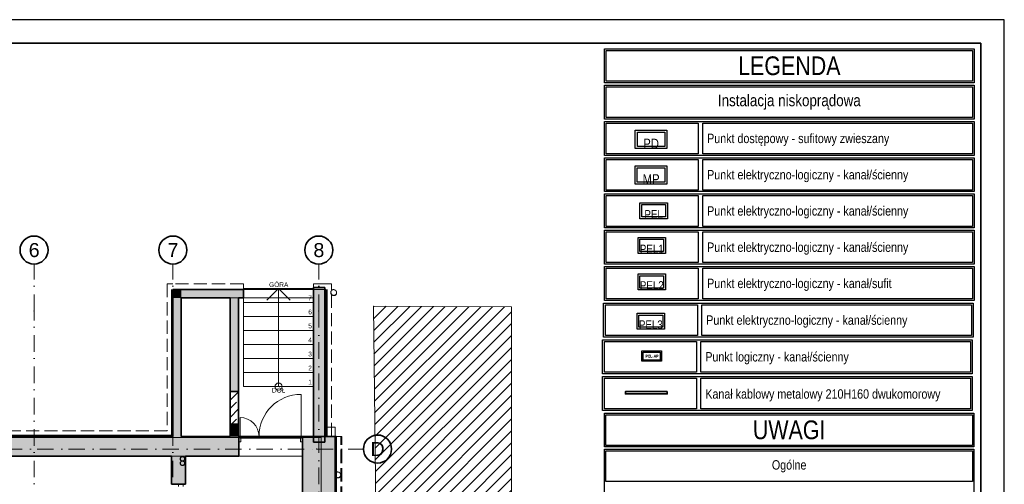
# Model space of a CAD drawing. Header units: millimetres. Extents: x 82175 to 237000, y 24756 to 471700.
# Tile 256 of 256: x 116113 to 137175, y 461255 to 471192. Entities that reach past the tile are written whole.
import ezdxf

# ---------------------------------------------------------------- set-up
doc = ezdxf.new("R2010")
doc.units = ezdxf.units.MM
for name, pattern in [('Krawędzie ukryte', [3.912222, 2.822222, -1.09]), ('Kropki i Kreski', [6.702778, 3.527778, -1.763889, 0, -1.411111]), ('Przerywana', [5.644444, 2.822222, -2.822222])]:
    doc.linetypes.add(name, pattern=pattern)
for name, color, linetype, lineweight in [('!! kanał podpoaraperowy z gniazdami', 6, 'Continuous', 35), ('#EL-IT', 4, 'Continuous', 35), ('CP_FRREF', 251, 'Continuous', 35), ('gniazdo', 1, 'Continuous', 30), ('\xa0♦EL - Gniazda', 1, 'Continuous', 35), ('\xa0♦IT - PEL', 8, 'Continuous', 35)]:
    doc.layers.add(name, color=color, linetype=linetype, lineweight=lineweight)
for name, color, linetype in [('#EL - PELAP', 196, 'Continuous'), ('#EL - Teletechnika', 3, 'Continuous'), ('- A - ocieplenie', 8, 'Continuous'), ('CP_LINENORM', 253, 'Continuous'), ('Drzwi Archicad', 8, 'Continuous'), ('Instalacje - Wod_Kan', 8, 'Continuous'), ('Konstrukcja - Siatka mod', 8, 'Continuous'), ('Konstrukcja - Stropy', 8, 'Continuous'), ('Konstrukcja - Ściany nośne wew..P', 8, 'Continuous'), ('Konstrukcja - Ściany zewnętrzne', 8, 'Continuous'), ('Okna Archicada', 8, 'Continuous'), ('PIONY INST', 8, 'Continuous'), ('stokrotka opisy', 8, 'Continuous'), ('Wykończenie - Podłogi', 8, 'Continuous')]:
    doc.layers.add(name, color=color, linetype=linetype)
doc.layers.get('gniazdo').off()
doc.styles.add('GENERATED_STYLE_1', font='ARIALN.TTF')
doc.styles.get("Standard").update_dxf_attribs({"font": 'arial.ttf'})
doc.styles.add('STYL_AUTOMATYCZNY_1', font='arial.ttf')
pattern_1 = [(0, (-135208.59, 738186.62), (0, 200), []), (60, (-135208.59, 738186.62), (-173.20508, 100), []), (120, (-135208.59, 738186.62), (173.20508, 100), [])]

# ---------------------------------------------------------------- blocks, each defined once
blk = doc.blocks.new('pd')
at = {"layer": '#EL - Teletechnika', "color": 1, "lineweight": 30}
blk.add_lwpolyline([(340, 0), (-340, 0), (-340, 394), (340, 394)], close=True, dxfattribs=at)
at = {"layer": '#EL - Teletechnika', "color": 7, "lineweight": 30}
blk.add_lwpolyline([(294, 46), (-294, 46), (-294, 349), (294, 349)], close=True, dxfattribs=at)
at = {"layer": '#EL - Teletechnika', "color": 1, "insert": (0, 108), "char_height": 24.05, "attachment_point": 5, "line_spacing_factor": 0.4}
blk.add_mtext('\\fArial Narrow|b0|i0;{\\H8.7679950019x;\\A1;PD}\\A1;\\fTahoma|b1|i0|c238;\\P', dxfattribs=at)
blk = doc.blocks.new('MP')
at = {"layer": '#EL - Teletechnika', "color": 1, "lineweight": 30}
blk.add_lwpolyline([(229988, 3580), (229400, 3580), (229400, 3921), (229988, 3921)], close=True, dxfattribs=at)
at = {"layer": '#EL - Teletechnika', "color": 7, "lineweight": 30}
blk.add_lwpolyline([(229949, 3619), (229439, 3619), (229439, 3882), (229949, 3882)], close=True, dxfattribs=at)
at = {"layer": '#EL - Teletechnika', "color": 1, "insert": (229694, 3674), "char_height": 20.79, "attachment_point": 5, "line_spacing_factor": 0.4}
blk.add_mtext('\\fArial Narrow|b0|i0;{\\H8.7679950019x;\\A1;MP}\\A1;\\fTahoma|b1|i0|c238;\\P', dxfattribs=at)
blk = doc.blocks.new('PEL2')
at = {"layer": '#EL - Teletechnika', "color": 1, "lineweight": 30}
blk.add_lwpolyline([(-17799.592, 399.8), (-17800.18, 399.8), (-17800.18, 400.141), (-17799.592, 400.141)], close=True, dxfattribs=at)
at = {"layer": '#EL - Teletechnika', "color": 7, "lineweight": 30}
blk.add_lwpolyline([(-17799.631, 399.839), (-17800.141, 399.839), (-17800.141, 400.102), (-17799.631, 400.102)], close=True, dxfattribs=at)
at = {"layer": '#EL - Teletechnika', "color": 1, "insert": (-17799.886, 399.894), "char_height": 0.02079, "attachment_point": 5, "line_spacing_factor": 0.4}
blk.add_mtext('\\fArial Narrow|b0|i0;{\\H8.7679950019x;\\A1;PEL}\\A1;\\fTahoma|b1|i0|c238;\\P', dxfattribs=at)
blk = doc.blocks.new('sdf')
at = {"layer": '#EL - Teletechnika', "color": 1, "lineweight": 30}
blk.add_lwpolyline([(294, 0), (-294, 0), (-294, 341), (294, 341)], close=True, dxfattribs=at)
at = {"layer": '#EL - Teletechnika', "color": 7, "lineweight": 30}
blk.add_lwpolyline([(255, 39), (-255, 39), (-255, 302), (255, 302)], close=True, dxfattribs=at)
at = {"layer": '#EL - Teletechnika', "color": 1, "insert": (0, 94), "char_height": 20.79, "attachment_point": 5, "line_spacing_factor": 0.4}
blk.add_mtext('\\fArial Narrow|b0|i0;{\\H8.7679950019x;\\A1;PEL1}\\A1;\\fTahoma|b1|i0|c238;\\P', dxfattribs=at)
blk = doc.blocks.new('dws')
at = {"layer": '#EL - Teletechnika', "color": 1, "lineweight": 30}
blk.add_lwpolyline([(294, 0), (-294, 0), (-294, 341), (294, 341)], close=True, dxfattribs=at)
at = {"layer": '#EL - Teletechnika', "color": 7, "lineweight": 30}
blk.add_lwpolyline([(255, 39), (-255, 39), (-255, 302), (255, 302)], close=True, dxfattribs=at)
at = {"layer": '#EL - Teletechnika', "color": 1, "insert": (0, 94), "char_height": 20.79, "attachment_point": 5, "line_spacing_factor": 0.4}
blk.add_mtext('\\fArial Narrow|b0|i0;{\\H8.7679950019x;\\A1;PEL2}\\A1;\\fTahoma|b1|i0|c238;\\P', dxfattribs=at)
blk = doc.blocks.new('pel3')
at = {"layer": '#EL - Teletechnika', "color": 1, "lineweight": 30}
blk.add_lwpolyline([(294, 0), (-294, 0), (-294, 341), (294, 341)], close=True, dxfattribs=at)
at = {"layer": '#EL - Teletechnika', "color": 7, "lineweight": 30}
blk.add_lwpolyline([(255, 39), (-255, 39), (-255, 302), (255, 302)], close=True, dxfattribs=at)
at = {"layer": '#EL - Teletechnika', "color": 1, "insert": (0, 94), "char_height": 20.79, "attachment_point": 5, "line_spacing_factor": 0.4}
blk.add_mtext('\\fArial Narrow|b0|i0;{\\H8.7679950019x;\\A1;PEL3}\\A1;\\fTahoma|b1|i0|c238;\\P', dxfattribs=at)
blk = doc.blocks.new('16C009C')
blk.add_lwpolyline([(-40, -171), (-404, -171), (-404, 0), (-40, 0)], close=True)
at = {"insert": (-73, -87), "char_height": 60, "width": 184.87, "attachment_point": 6}
blk.add_mtext('\\fTahoma|b1|i0|c238;\\A1;PEL-AP', dxfattribs=at)
blk = doc.blocks.new('pel-ap')
at = {"layer": '#EL - PELAP', "color": 2}
blk.add_lwpolyline([(208, -209), (-210, -209), (-210, 15), (208, 15)], close=True, dxfattribs=at)
at = {"layer": '#EL - PELAP', "color": 2, "rotation": 359.9999999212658}
blk.add_blockref('16C009C', (221, -12), dxfattribs=at)

msp = doc.modelspace()

# ---------------------------------------------------------------- hatches: boundary and pattern name
at = {"layer": '- A - ocieplenie', "linetype": 'Continuous', "lineweight": 13}
h = msp.add_hatch(dxfattribs=at)
h.set_pattern_fill('Siatka_trójkątna_0001', color=8, style=0, pattern_type=2)
h.set_pattern_definition(pattern_1)
h.paths.add_polyline_path([(119370, 465421), (119370, 462279), (119390, 462279), (119390, 465421)])
h = msp.add_hatch(dxfattribs=at)
h.set_pattern_fill('Siatka_trójkątna_0001', color=8, style=0, pattern_type=2)
h.set_pattern_definition(pattern_1)
h.paths.add_polyline_path([(122680, 462288), (122680, 465421), (122660, 465421), (122660, 462288)])
h = msp.add_hatch(dxfattribs=at)
h.set_pattern_fill('Siatka_trójkątna_0001', color=8, style=0, pattern_type=2)
h.set_pattern_definition(pattern_1)
h.paths.add_polyline_path([(119390, 462299), (112250, 462299), (112250, 462279), (119390, 462279)])
h = msp.add_hatch(dxfattribs=at)
h.set_pattern_fill('Siatka_trójkątna_0001', color=8, style=0, pattern_type=2)
h.set_pattern_definition(pattern_1)
h.paths.add_polyline_path([(122880, 449579), (122880, 462278), (122860, 462278), (122860, 449579)])
at = {"linetype": 'Continuous', "lineweight": 15}
h = msp.add_hatch(dxfattribs=at)
h.set_pattern_fill('Bloczki_ceramiczne_0001', color=8, style=0, pattern_type=2)
h.set_pattern_definition([(45, (-135208.59, 738186.62), (-127.27922, 127.27922), [])])
h.paths.add_polyline_path([(123679, 465064), (123869, 449076), (124010, 448879), (126632, 448872), (126632, 465048)])
at = {"layer": 'Konstrukcja - Ściany nośne wew..P', "linetype": 'Continuous', "lineweight": 13}
msp.add_hatch(color=8, dxfattribs=at).paths.add_polyline_path([(119660, 461859), (119360, 461859), (119360, 461260), (119660, 461260)])
at = {"layer": 'Konstrukcja - Ściany zewnętrzne', "linetype": 'Continuous', "lineweight": 13}
for points in [[(122640, 462159), (122640, 465461), (122400, 465461), (122400, 462159)], [(119570, 465241), (119390, 465421), (119390, 465241)], [(119570, 465421), (119390, 465421), (119570, 465241)], [(119570, 465241), (120900, 465241), (120900, 465421), (119570, 465421)], [(119390, 465241), (119390, 462279), (119570, 462279), (119570, 465241)], [(120612, 463238), (120792, 463238), (120792, 465241), (120612, 465241)], [(120612, 462279), (120792, 462279), (120792, 462538), (120612, 462538)], [(113520, 462279), (113520, 461859), (120800, 461859), (120800, 462279)], [(122160, 462279), (122160, 461859), (122860, 462279)], [(122160, 461859), (122860, 461859), (122860, 462279)], [(122160, 461859), (122160, 449379), (122860, 448959), (122860, 461859)]]:
    msp.add_hatch(color=8, dxfattribs=at).paths.add_polyline_path(points)
at = {"layer": 'Konstrukcja - Ściany zewnętrzne', "linetype": 'Continuous', "lineweight": 25}
h = msp.add_hatch(dxfattribs=at)
h.set_pattern_fill('Beton_zbrojony_0001', color=8, style=0, pattern_type=2)
h.set_pattern_definition([(45, (-135208.59, 738186.62), (-183.84776, 183.84776), []), (45, (-135300.5, 738278.54), (-183.84776, 183.84776), [195, -65])])
h.paths.add_polyline_path([(120612, 462538), (120792, 462538), (120792, 463238), (120612, 463238)])

# ---------------------------------------------------------------- linework, layer by layer
at = {"layer": '!! kanał podpoaraperowy z gniazdami'}
msp.add_lwpolyline([(129964, 463239), (129069, 463239), (129069, 463189), (129964, 463189)], close=True, dxfattribs=at)
at = {"layer": '- A - ocieplenie', "color": 8, "linetype": 'Krawędzie ukryte', "lineweight": 20, "ltscale": 100, "flags": 128}
for points in [[(119270, 465541), (119390, 465541)], [(119270, 465541), (119270, 462399)], [(120900, 465541), (119390, 465541)], [(120900, 465421), (120900, 465541)], [(122660, 465541), (122400, 465541)], [(122400, 465421), (122400, 465541)], [(122780, 465541), (122660, 465541)], [(122780, 462288), (122780, 465541)], [(119390, 462279), (119390, 465421)], [(119390, 465421), (120900, 465421)], [(122400, 465421), (122660, 465421)], [(122660, 465421), (122660, 462288)], [(119270, 462399), (112250, 462399)], [(122860, 462478), (122660, 462478)], [(122660, 462478), (122660, 462278)], [(122860, 462278), (122860, 462478)], [(112250, 462279), (119270, 462279)], [(119390, 462279), (119270, 462279)], [(122660, 462278), (122860, 462278)], [(122680, 462288), (122780, 462288)], [(122980, 462278), (122860, 462278)], [(122860, 462278), (122860, 449579)], [(123004, 462278), (122884, 462278)], [(122884, 462278), (122884, 449579)], [(122980, 449579), (122980, 462278)], [(123004, 449579), (123004, 462278)]]:
    msp.add_lwpolyline(points, dxfattribs=at)
at = {"layer": '- A - ocieplenie', "color": 8, "linetype": 'Continuous', "lineweight": 35, "ltscale": 100, "flags": 128}
for points in [[(119370, 465421), (119370, 462299)], [(119390, 462279), (119390, 465421)], [(122660, 465421), (122660, 462288)], [(122680, 462288), (122680, 465421)], [(119370, 462299), (112250, 462299)], [(112250, 462279), (119390, 462279)], [(122880, 462278), (122860, 462278)], [(122860, 462278), (122860, 449579)], [(122880, 449579), (122880, 462278)]]:
    msp.add_lwpolyline(points, dxfattribs=at)
at = {"color": 8, "linetype": 'Continuous', "lineweight": 18, "ltscale": 100}
for p, q in [((122400, 465446), (120900, 465446)), ((120900, 465446), (120900, 465146)), ((121400, 465196), (121650, 465446)), ((121650, 465146), (121650, 465446)), ((121650, 465446), (121900, 465196)), ((122400, 465146), (122400, 465446)), ((122400, 465146), (120900, 465146)), ((120900, 465146), (120900, 464846)), ((120900, 465146), (122400, 465146)), ((121650, 463646), (121650, 465146)), ((122400, 464846), (122400, 465146)), ((122400, 464846), (120900, 464846)), ((120900, 464846), (120900, 464546)), ((120900, 464846), (122400, 464846)), ((122400, 464546), (122400, 464846)), ((122400, 464546), (120900, 464546)), ((120900, 464546), (120900, 464246)), ((120900, 464546), (122400, 464546)), ((122400, 464246), (122400, 464546)), ((122400, 464246), (120900, 464246)), ((120900, 464246), (120900, 463946)), ((120900, 464246), (122400, 464246)), ((122400, 463946), (122400, 464246)), ((122400, 463946), (120900, 463946)), ((120900, 463946), (120900, 463646)), ((120900, 463946), (122400, 463946)), ((122400, 463646), (122400, 463946)), ((122400, 463646), (120900, 463646)), ((120900, 463646), (120900, 463346)), ((120900, 463646), (122400, 463646)), ((121650, 463346), (121650, 463646)), ((122400, 463346), (122400, 463646)), ((120900, 463346), (122400, 463346))]:
    msp.add_line(p, q, dxfattribs=at)
at = {"color": 7}
for points in [[(128622, 470567), (136529, 470567), (136529, 469841), (128622, 469841)], [(128657, 470530), (136494, 470530), (136494, 469874), (128657, 469874)], [(128622, 469792), (136529, 469792), (136529, 469065), (128622, 469065)], [(128657, 469755), (136494, 469755), (136494, 469099), (128657, 469099)], [(128620, 469016), (136527, 469016), (136527, 468289), (128620, 468289)], [(128661, 468979), (130629, 468979), (130629, 468323), (128661, 468323)], [(130723, 468979), (136492, 468979), (136492, 468323), (130723, 468323)], [(128620, 468240), (136527, 468240), (136527, 467514), (128620, 467514)], [(128661, 468204), (130629, 468204), (130629, 467547), (128661, 467547)], [(130723, 468204), (136492, 468204), (136492, 467547), (130723, 467547)], [(128620, 467465), (136527, 467465), (136527, 466739), (128620, 466739)], [(128661, 467429), (130629, 467429), (130629, 466772), (128661, 466772)], [(130723, 467429), (136492, 467429), (136492, 466772), (130723, 466772)], [(128620, 466690), (136527, 466690), (136527, 465964), (128620, 465964)], [(128661, 466653), (130629, 466653), (130629, 465997), (128661, 465997)], [(130723, 466653), (136492, 466653), (136492, 465997), (130723, 465997)], [(128620, 465915), (136527, 465915), (136527, 465189), (128620, 465189)], [(128661, 465878), (130629, 465878), (130629, 465222), (128661, 465222)], [(130723, 465878), (136492, 465878), (136492, 465222), (130723, 465222)], [(128601, 465130), (136508, 465130), (136508, 464404), (128601, 464404)], [(128642, 465093), (130611, 465093), (130611, 464437), (128642, 464437)], [(130704, 465093), (136473, 465093), (136473, 464437), (130704, 464437)], [(128582, 464345), (136489, 464345), (136489, 463619), (128582, 463619)], [(128623, 464308), (130592, 464308), (130592, 463652), (128623, 463652)], [(130685, 464308), (136454, 464308), (136454, 463652), (130685, 463652)], [(128582, 463561), (136489, 463561), (136489, 462834), (128582, 462834)], [(128623, 463524), (130592, 463524), (130592, 462867), (128623, 462867)], [(130685, 463524), (136454, 463524), (136454, 462867), (130685, 462867)], [(128619, 462780), (136526, 462780), (136526, 462054), (128619, 462054)], [(128619, 462780), (136526, 462780), (136526, 462054), (128619, 462054)], [(128654, 462743), (136491, 462743), (136491, 462087), (128654, 462087)], [(128619, 462005), (136526, 462005), (136526, 457261), (128619, 457261)], [(128654, 461968), (136491, 461968), (136491, 461312), (128654, 461312)]]:
    msp.add_lwpolyline(points, close=True, dxfattribs=at)
at = {"color": 8, "linetype": 'Continuous', "lineweight": 13, "ltscale": 100, "flags": 128}
msp.add_lwpolyline([(123679, 465064), (123869, 449076), (124010, 448879), (126632, 448872), (126632, 465048)], close=True, dxfattribs=at)
at = {"color": 8, "linetype": 'Continuous', "lineweight": 35, "ltscale": 100, "flags": 128}
for points in [[(120612, 463238), (120612, 462538)], [(120792, 462538), (120792, 463238)], [(120800, 462279), (120800, 461859)], [(122160, 461859), (122160, 462279)]]:
    msp.add_lwpolyline(points, dxfattribs=at)
at = {"color": 8, "linetype": 'Continuous', "lineweight": 18, "ltscale": 100}
for start, end in [(0, 180), (180, 0)]:
    msp.add_arc((121650, 463346), 75, start, end, dxfattribs=at)
at = {"layer": 'CP_FRREF'}
for p, q in [((136675, 470692), (83675, 470692)), ((136675, 441992), (136675, 470692))]:
    msp.add_line(p, q, dxfattribs=at)
at = {"layer": 'CP_LINENORM', "linetype": 'Continuous'}
for p, q in [((137175, 471192), (82175, 471192)), ((137175, 441492), (137175, 471192))]:
    msp.add_line(p, q, dxfattribs=at)
at = {"layer": 'Drzwi Archicad', "color": 8, "linetype": 'Continuous', "lineweight": 13, "ltscale": 100}
for p, q in [((122132, 462279), (122132, 463179)), ((120828, 462279), (120828, 462683)), ((120828, 462279), (120800, 462279)), ((120800, 462279), (120800, 462164)), ((120800, 462164), (120840, 462164)), ((120828, 462239), (120828, 462279)), ((121232, 462279), (120828, 462279)), ((120828, 462279), (120828, 462239)), ((120840, 462239), (120828, 462239)), ((120828, 462239), (121232, 462239)), ((120840, 462164), (120840, 462239)), ((121232, 462279), (122132, 462279)), ((121232, 462239), (121232, 462279)), ((121232, 462239), (121232, 462279)), ((122132, 462239), (121232, 462239)), ((122132, 462239), (122120, 462239)), ((122120, 462239), (122120, 462164)), ((122120, 462164), (122160, 462164)), ((122160, 462279), (122132, 462279)), ((122132, 462279), (122132, 462239)), ((122132, 462279), (122132, 462239)), ((122160, 462164), (122160, 462279)), ((119510, 461260), (119510, 461210)), ((119610, 461260), (119610, 461210))]:
    msp.add_line(p, q, dxfattribs=at)
at = {"layer": 'Drzwi Archicad', "color": 8, "linetype": 'Continuous', "lineweight": 35, "ltscale": 100}
for p, q in [((120800, 462279), (120800, 462164)), ((120800, 462279), (120800, 462164)), ((120800, 462164), (120800, 461859)), ((122160, 462279), (122160, 462164)), ((122160, 462279), (122160, 462164)), ((122160, 462164), (122160, 461859))]:
    msp.add_line(p, q, dxfattribs=at)
at = {"layer": 'Drzwi Archicad', "color": 8, "linetype": 'Continuous', "lineweight": 13, "ltscale": 100}
for centre, radius, start, end in [((122132, 462279), 900, 90, 180), ((120828, 462279), 404, 0, 90)]:
    msp.add_arc(centre, radius, start, end, dxfattribs=at)
at = {"layer": 'Instalacje - Wod_Kan', "color": 8, "linetype": 'Przerywana', "lineweight": 20, "ltscale": 100, "flags": 128}
for points in [[(122832, 465421, 0.414214), (122767, 465356, 0.414214), (122832, 465291, 0.414214), (122897, 465356, 0.414214)], [(122832, 465416, -1), (122832, 465296, -1)], [(122920, 461521, 0.414214), (122855, 461456, 0.414214), (122920, 461391, 0.414214), (122985, 461456, 0.414214)], [(122920, 461516, -1), (122920, 461396, -1)]]:
    msp.add_lwpolyline(points, format="xyb", close=True, dxfattribs=at)
at = {"layer": 'Konstrukcja - Siatka mod', "color": 8, "linetype": 'Kropki i Kreski', "lineweight": 13, "ltscale": 100}
for p, q in [((116420, 464965), (116420, 465965)), ((119390, 464965), (119390, 465965)), ((122510, 464965), (122510, 465965)), ((116420, 448000), (116420, 464965)), ((119390, 448000), (119390, 464965)), ((122510, 464965), (122510, 448000)), ((93022, 462009), (122467, 462009)), ((122467, 462009), (123467, 462009))]:
    msp.add_line(p, q, dxfattribs=at)
at = {"layer": 'Konstrukcja - Siatka mod', "color": 8, "linetype": 'Continuous', "lineweight": 35, "ltscale": 100}
for centre in [(116420, 466265), (119390, 466265), (122510, 466265), (123767, 462009)]:
    msp.add_circle(centre, 300, dxfattribs=at)
at = {"layer": 'Konstrukcja - Siatka mod', "color": 8, "linetype": 'Kropki i Kreski', "lineweight": 13, "ltscale": 100}
for p in [(116420, 464965), (116420, 464965), (119390, 464965), (119390, 464965), (122510, 464965), (122510, 464965), (122467, 462009), (122467, 462009)]:
    msp.add_point(p, dxfattribs=at)
at = {"layer": 'Konstrukcja - Stropy', "color": 8, "linetype": 'Continuous', "lineweight": 13, "ltscale": 100, "flags": 128}
for points in [[(122400, 465241), (119570, 465241), (119570, 462288), (122400, 462288)], [(95620, 448978), (107435, 448978), (107435, 454430), (110140, 454430), (110140, 448978), (122561, 448978), (122561, 462257), (113220, 462257), (113220, 456897), (103140, 456897), (103140, 458318), (95620, 458318)]]:
    msp.add_lwpolyline(points, close=True, dxfattribs=at)
at = {"layer": 'Konstrukcja - Ściany nośne wew..P', "color": 8, "linetype": 'Continuous', "lineweight": 35, "ltscale": 100}
msp.add_line((119360, 461260), (119660, 461260), dxfattribs=at)
at = {"layer": 'Konstrukcja - Ściany nośne wew..P', "color": 8, "linetype": 'Continuous', "lineweight": 35, "ltscale": 100, "flags": 128}
for points in [[(119360, 461859), (119360, 461260)], [(119660, 461260), (119660, 461859)]]:
    msp.add_lwpolyline(points, dxfattribs=at)
at = {"layer": 'Konstrukcja - Ściany zewnętrzne', "color": 8, "linetype": 'Continuous', "lineweight": 35, "ltscale": 100}
for p, q in [((120900, 465421), (120900, 465271)), ((120900, 465271), (120900, 465241)), ((122400, 465421), (122400, 465271)), ((122400, 465271), (122400, 465241)), ((120612, 463238), (120792, 463238)), ((120612, 462538), (120792, 462538))]:
    msp.add_line(p, q, dxfattribs=at)
at = {"layer": 'Konstrukcja - Ściany zewnętrzne', "color": 8, "linetype": 'Continuous', "lineweight": 35, "ltscale": 100, "flags": 128}
for points in [[(122640, 465461), (122400, 465461)], [(122400, 465461), (122400, 465421)], [(122640, 462159), (122640, 465461)], [(119390, 465421), (119390, 465241)], [(120900, 465421), (119390, 465421)], [(119390, 465241), (119390, 462279)], [(119570, 465241), (120612, 465241)], [(119570, 462279), (119570, 465241)], [(120612, 465241), (120612, 463238)], [(120792, 465241), (120900, 465241)], [(120792, 463238), (120792, 465241)], [(122400, 465241), (122400, 462159)], [(120612, 462538), (120612, 462279)], [(120792, 462279), (120792, 462538)], [(119390, 462279), (113520, 462279)], [(120612, 462279), (119570, 462279)], [(120800, 462279), (120792, 462279)], [(122860, 462279), (122160, 462279)], [(122400, 462159), (122640, 462159)], [(122860, 448959), (122860, 462279)], [(113520, 461859), (119360, 461859)], [(119660, 461859), (120800, 461859)], [(122160, 461859), (122160, 458559)]]:
    msp.add_lwpolyline(points, dxfattribs=at)
at = {"layer": 'Okna Archicada', "color": 8, "linetype": 'Continuous', "lineweight": 13, "ltscale": 100}
for p, q in [((122400, 465421), (120900, 465421)), ((122400, 465241), (120900, 465241))]:
    msp.add_line(p, q, dxfattribs=at)
at = {"layer": 'Okna Archicada', "color": 8, "linetype": 'Continuous', "lineweight": 35, "ltscale": 100}
for p, q in [((120900, 465421), (120900, 465271)), ((120900, 465271), (120900, 465241)), ((122400, 465421), (122400, 465271)), ((122400, 465271), (122400, 465241))]:
    msp.add_line(p, q, dxfattribs=at)
at = {"layer": 'PIONY INST', "color": 8, "linetype": 'Przerywana', "lineweight": 20, "ltscale": 100, "flags": 128}
for points in [[(119595, 461850, 0.414214), (119545, 461800, 0.414214), (119595, 461750, 0.414214), (119645, 461800, 0.414214)], [(119595, 461755, 0.414214), (119545, 461705, 0.414214), (119595, 461655, 0.414214), (119645, 461705, 0.414214)], [(119595, 461845, -1), (119595, 461755, -1)], [(119595, 461750, -1), (119595, 461660, -1)]]:
    msp.add_lwpolyline(points, format="xyb", close=True, dxfattribs=at)
at = {"layer": 'Wykończenie - Podłogi', "color": 8, "linetype": 'Continuous', "lineweight": 13, "ltscale": 100, "flags": 128}
msp.add_lwpolyline([(122162, 454433), (122162, 461858), (113518, 461858), (113518, 456611), (102985, 456611), (102985, 458020), (95618, 458020), (95618, 454426), (107440, 454429)], close=True, dxfattribs=at)

# ---------------------------------------------------------------- block references
at = {"layer": '#EL-IT', "rotation": 360}
msp.add_blockref('pel-ap', (129632, 464095), dxfattribs=at)
at = {"xscale": 1000, "yscale": 1000, "zscale": 1000}
msp.add_blockref('PEL2', (17929559, 67134), dxfattribs=at)
at = {"layer": 'gniazdo', "xscale": 1.156525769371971, "yscale": 1.156525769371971, "zscale": 1.156525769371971, "rotation": 360}
msp.add_blockref('MP', (-136028, 463533), dxfattribs=at)
at = {"layer": '\xa0♦EL - Gniazda'}
for name, p in [('sdf', (129633, 466194)), ('dws', (129633, 465414)), ('pel3', (129613, 464574))]:
    msp.add_blockref(name, p, dxfattribs=at)
at = {"layer": '\xa0♦IT - PEL'}
msp.add_blockref('pd', (129619, 468434), dxfattribs=at)

# ---------------------------------------------------------------- texts
at = {"color": 8, "linetype": 'Continuous', "lineweight": 15, "char_height": 100, "attachment_point": 4, "style": 'STYL_AUTOMATYCZNY_1'}
for s, insert in [('\\A1;{\\pql;\\fArial|b0|i0|c238|p0;\\W1.000000;GÓRA}', (121448, 465524)), ('\\A1;{\\pql;\\fArial|b0|i0|c238|p0;\\W1.000000;7}', (122286, 465242)), ('\\A1;{\\pql;\\fArial|b0|i0|c238|p0;\\W1.000000;6}', (122286, 464941)), ('\\A1;{\\pql;\\fArial|b0|i0|c238|p0;\\W1.000000;5}', (122286, 464641)), ('\\A1;{\\pql;\\fArial|b0|i0|c238|p0;\\W1.000000;4}', (122286, 464342)), ('\\A1;{\\pql;\\fArial|b0|i0|c238|p0;\\W1.000000;3}', (122286, 464041)), ('\\A1;{\\pql;\\fArial|b0|i0|c238|p0;\\W1.000000;2}', (122286, 463742)), ('\\A1;{\\pql;\\fArial|b0|i0|c238|p0;\\W1.000000;1}', (122286, 463442)), ('\\A1;{\\pql;\\fArial|b0|i0|c238|p0;\\W1.000000;DÓŁ}', (121509, 463267))]:
    msp.add_mtext(s, dxfattribs=dict(at, insert=insert))
at = {"layer": 'Konstrukcja - Siatka mod', "color": 8, "linetype": 'Continuous', "lineweight": 13, "char_height": 300, "attachment_point": 1, "style": 'STYL_AUTOMATYCZNY_1'}
for s, insert in [('\\A1;{\\pql;\\pt0;\\fArial|b0|i0|c238|p0;\\W1.000000;6}', (116306, 466415)), ('\\A1;{\\pql;\\pt0;\\fArial|b0|i0|c238|p0;\\W1.000000;7}', (119276, 466415)), ('\\A1;{\\pql;\\pt0;\\fArial|b0|i0|c238|p0;\\W1.000000;8}', (122396, 466415)), ('\\A1;{\\pql;\\pt0;\\fArial|b0|i0|c238|p0;\\W1.000000;D}', (123618, 462159))]:
    msp.add_mtext(s, dxfattribs=dict(at, insert=insert))
at = {"layer": 'stokrotka opisy', "color": 7, "style": 'GENERATED_STYLE_1'}
for s, insert, char_height, width, attachment_point in [('\\pxsm1.5;LEGENDA', (132576, 470204), 400, 1827.81, 5), ('\\pxsm1.5;Instalacja niskoprądowa', (132576, 469429), 250, 3431.28, 5), ('\\pxsm1.5;Punkt dostępowy - sufitowy zwieszany', (130817, 468753), 200, 4563.68, 1), ('\\pxsm1.5;Punkt elektryczno-logiczny - kanał\\C6;/ścienny', (130817, 467977), 200, 4563.68, 1), ('\\pxsm1.5;Punkt elektryczno-logiczny - kanał\\C6;/ścienny', (130817, 467202), 200, 4563.68, 1), ('\\pxsm1.5;Punkt elektryczno-logiczny - kanał\\C6;/ścienny', (130817, 466427), 200, 4563.68, 1), ('\\pxsm1.5;Punkt elektryczno-logiczny - kanał\\C6;/sufit', (130817, 465652), 200, 4563.68, 1), ('\\pxsm1.5;Punkt elektryczno-logiczny - kanał\\C6;/ścienny', (130798, 464867), 200, 4563.68, 1), ('\\pxsm1.5;Punkt logiczny - kanał\\C6;/ścienny', (130779, 464082), 200, 4563.68, 1), ('\\pxsm1.5;Kanał kablowy metalowy 210H160 dwukomorowy', (130779, 463287), 200, 5616.57, 1), ('\\pxsm1.5;UWAGI', (132572, 462417), 400, 1827.81, 5), ('\\pxsm1.5;Ogólne', (132572, 461640), 200, 7152.8, 5)]:
    msp.add_mtext(s, dxfattribs=dict(at, insert=insert, char_height=char_height, width=width, attachment_point=attachment_point))

doc.saveas('drawing.dxf')
